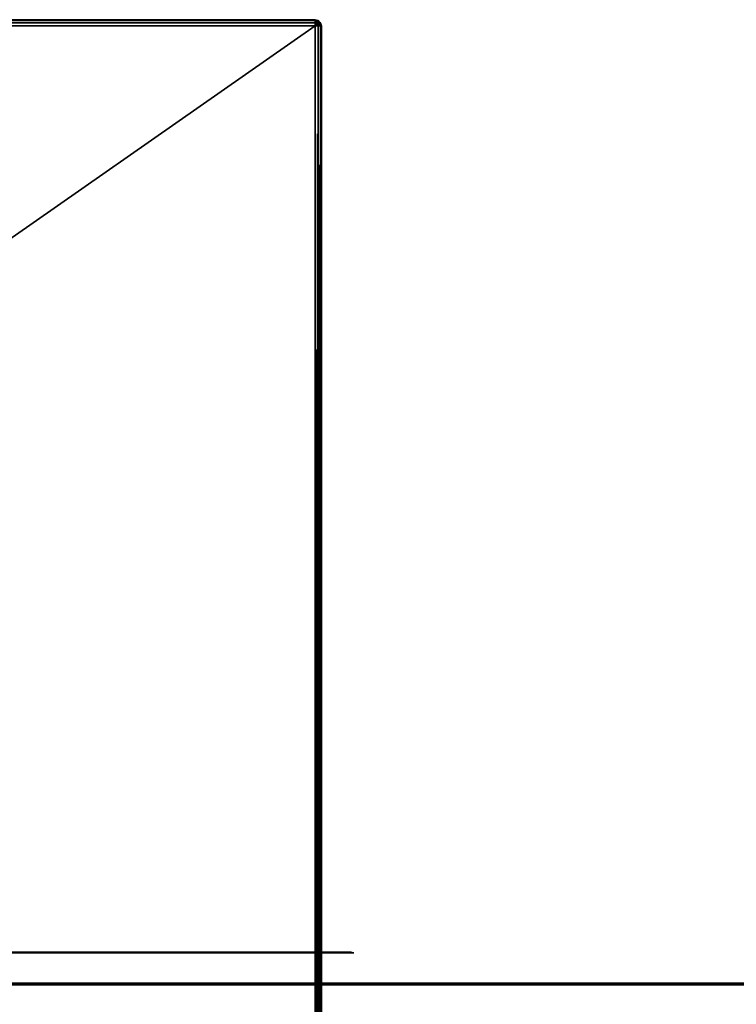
# Model space of a CAD drawing. Extents: x 0 to 1840, y 0 to 334.
# Tile 74 of 109: x 807 to 923, y 165 to 324. Entities that reach past the tile are written whole.
import ezdxf

# ---------------------------------------------------------------- set-up
doc = ezdxf.new("R2010")
doc.units = 0
doc.layers.get('0').update_dxf_attribs({"color": 13, "linetype": 'CONTINUOUS'})

# ---------------------------------------------------------------- blocks, each defined once
blk = doc.blocks.new('DIFFERENCE_4')
for p, q in [((961.25, 49), (961.25, 49.5, 0.13)), ((961.56, 49.43, 0.13), (961.25, 49)), ((961.79, 49.25, 0.13), (961.25, 49)), ((1.25, 49), (961.25, 49)), ((961.25, 49), (961.25, 1)), ((961.87, 49, 0.13), (961.25, 49)), ((961.25, 1), (1.25, 1)), ((961.25, 1), (961.87, 1, 0.13)), ((961.25, 0.5, 0.13), (961.25, 1)), ((961.79, 0.75, 0.13), (961.25, 1)), ((961.56, 0.57, 0.13), (961.25, 1))]:
    blk.add_line(p, q)
mesh = blk.add_polyface()
corners = [(1.25, 49.5, 0.13), (961.25, 49), (1.25, 49), (961.25, 49.5, 0.13)]
mesh.append_faces([[corners[k] for k in face] for face in [(0, 1, 2), (1, 0, 3)]], dxfattribs={"vtx0": -1})
mesh = blk.add_polyface()
corners = [(961.56, 49.43, 0.13), (961.25, 49), (961.25, 49.5, 0.13)]
mesh.append_faces([[corners[k] for k in face] for face in [(0, 1, 2)]])
mesh = blk.add_polyface()
corners = [(961.79, 49.25, 0.13), (961.25, 49), (961.56, 49.43, 0.13)]
mesh.append_faces([[corners[k] for k in face] for face in [(0, 1, 2)]])
mesh = blk.add_polyface()
corners = [(961.87, 49, 0.13), (961.25, 49), (961.79, 49.25, 0.13)]
mesh.append_faces([[corners[k] for k in face] for face in [(0, 1, 2)]])
mesh = blk.add_polyface()
corners = [(961.25, 49), (1.25, 1), (1.25, 49), (961.25, 1)]
mesh.append_faces([[corners[k] for k in face] for face in [(0, 1, 2), (1, 0, 3)]], dxfattribs={"vtx0": -1})
mesh = blk.add_polyface()
corners = [(961.87, 49, 0.13), (961.25, 1), (961.25, 49), (961.87, 1, 0.13)]
mesh.append_faces([[corners[k] for k in face] for face in [(0, 1, 2), (1, 0, 3)]], dxfattribs={"vtx0": -1})
mesh = blk.add_polyface()
corners = [(961.25, 1), (1.25, 0.5, 0.13), (1.25, 1), (961.25, 0.5, 0.13)]
mesh.append_faces([[corners[k] for k in face] for face in [(0, 1, 2), (1, 0, 3)]], dxfattribs={"vtx0": -1})
mesh = blk.add_polyface()
corners = [(961.87, 1, 0.13), (961.79, 0.75, 0.13), (961.25, 1)]
mesh.append_faces([[corners[k] for k in face] for face in [(0, 1, 2)]])
mesh = blk.add_polyface()
corners = [(961.79, 0.75, 0.13), (961.56, 0.57, 0.13), (961.25, 1)]
mesh.append_faces([[corners[k] for k in face] for face in [(0, 1, 2)]])
mesh = blk.add_polyface()
corners = [(961.56, 0.57, 0.13), (961.25, 0.5, 0.13), (961.25, 1)]
mesh.append_faces([[corners[k] for k in face] for face in [(0, 1, 2)]])
blk = doc.blocks.new('GROUP_19')
for p, q in [((449, 315, 1), (1, 315, 1)), ((449, 315, 5), (1, 315, 5)), ((449, 314.87, 0.5), (1, 314.87, 0.5)), ((449, 314.87, 5.5), (1, 314.87, 5.5)), ((449, 314.5, 0.13), (1, 314.5, 0.13)), ((449, 314.5, 5.87), (1, 314.5, 5.87)), ((449, 314.87, 0.5), (449, 315, 1)), ((449, 315, 5), (449, 315, 1)), ((449, 315, 1), (449.5, 314.87, 1)), ((449.5, 314.87, 5), (449, 315, 5)), ((449, 314.87, 5.5), (449, 315, 5)), ((449, 314.5, 0.13), (449, 314.87, 0.5)), ((449, 314.5, 5.87), (449, 314.87, 5.5)), ((449, 314.87, 0.5), (449.43, 314.75, 0.5)), ((449, 314.87, 5.5), (449.43, 314.75, 5.5)), ((449, 314), (449, 314.5, 0.13)), ((449, 314, 6), (449, 314.5, 5.87)), ((449, 314.5, 0.13), (449.25, 314.43, 0.13)), ((449, 314.5, 5.87), (449.25, 314.43, 5.87)), ((449.25, 314.43, 0.13), (449, 314)), ((449.25, 314.43, 5.87), (449, 314, 6)), ((449.43, 314.75, 0.5), (449.25, 314.43, 0.13)), ((449.43, 314.75, 5.5), (449.25, 314.43, 5.87)), ((449.25, 314.43, 0.13), (449.43, 314.25, 0.13)), ((449.25, 314.43, 5.87), (449.43, 314.25, 5.87)), ((449.5, 314.87, 1), (449.43, 314.75, 0.5)), ((449.5, 314.87, 5), (449.43, 314.75, 5.5)), ((449.43, 314.75, 0.5), (449.75, 314.43, 0.5)), ((449.43, 314.75, 5.5), (449.75, 314.43, 5.5)), ((449.75, 314.43, 0.5), (449.43, 314.25, 0.13)), ((449.75, 314.43, 5.5), (449.43, 314.25, 5.87)), ((449.5, 314.87, 1), (449.5, 314.87, 5)), ((449.5, 314.87, 1), (449.87, 314.5, 1)), ((449.87, 314.5, 5), (449.5, 314.87, 5)), ((449.87, 314.5, 1), (449.75, 314.43, 0.5)), ((449.87, 314.5, 5), (449.75, 314.43, 5.5)), ((449.75, 314.43, 0.5), (449.87, 314, 0.5)), ((449.75, 314.43, 5.5), (449.87, 314, 5.5)), ((449.87, 314.5, 1), (449.87, 314.5, 5)), ((449.87, 314.5, 1), (450, 314, 1)), ((450, 314, 5), (449.87, 314.5, 5)), ((1, 314), (449, 314)), ((1, 314, 6), (449, 314, 6)), ((449.43, 314.25, 0.13), (449, 314)), ((449.43, 314.25, 5.87), (449, 314, 6)), ((449, 314), (449, 1)), ((449.5, 314, 0.13), (449, 314)), ((449, 314, 6), (449, 1, 6)), ((449.5, 314, 5.87), (449, 314, 6)), ((449.43, 314.25, 0.13), (449.5, 314, 0.13)), ((449.43, 314.25, 5.87), (449.5, 314, 5.87)), ((449.5, 1, 0.13), (449.5, 314, 0.13)), ((449.87, 314, 0.5), (449.5, 314, 0.13)), ((449.5, 1, 5.87), (449.5, 314, 5.87)), ((449.87, 314, 5.5), (449.5, 314, 5.87)), ((449.87, 1, 0.5), (449.87, 314, 0.5)), ((450, 314, 1), (449.87, 314, 0.5)), ((449.87, 1, 5.5), (449.87, 314, 5.5)), ((450, 314, 5), (449.87, 314, 5.5)), ((450, 1, 1), (450, 314, 1)), ((450, 314, 1), (450, 314, 5)), ((450, 1, 5), (450, 314, 5))]:
    blk.add_line(p, q)
mesh = blk.add_polyface()
corners = [(1, 315, 5), (449, 315, 1), (1, 315, 1), (449, 315, 5)]
mesh.append_faces([[corners[k] for k in face] for face in [(0, 1, 2), (1, 0, 3)]], dxfattribs={"vtx0": -1})
mesh = blk.add_polyface()
corners = [(1, 315, 1), (449, 314.87, 0.5), (1, 314.87, 0.5), (449, 315, 1)]
mesh.append_faces([[corners[k] for k in face] for face in [(0, 1, 2), (1, 0, 3)]], dxfattribs={"vtx0": -1})
mesh = blk.add_polyface()
corners = [(1, 314.87, 5.5), (449, 315, 5), (1, 315, 5), (449, 314.87, 5.5)]
mesh.append_faces([[corners[k] for k in face] for face in [(0, 1, 2), (1, 0, 3)]], dxfattribs={"vtx0": -1})
mesh = blk.add_polyface()
corners = [(1, 314.87, 0.5), (449, 314.5, 0.13), (1, 314.5, 0.13), (449, 314.87, 0.5)]
mesh.append_faces([[corners[k] for k in face] for face in [(0, 1, 2), (1, 0, 3)]], dxfattribs={"vtx0": -1})
mesh = blk.add_polyface()
corners = [(1, 314.5, 5.87), (449, 314.87, 5.5), (1, 314.87, 5.5), (449, 314.5, 5.87)]
mesh.append_faces([[corners[k] for k in face] for face in [(0, 1, 2), (1, 0, 3)]], dxfattribs={"vtx0": -1})
mesh = blk.add_polyface()
corners = [(449, 314.5, 0.13), (1, 314), (1, 314.5, 0.13), (449, 314)]
mesh.append_faces([[corners[k] for k in face] for face in [(0, 1, 2), (1, 0, 3)]], dxfattribs={"vtx0": -1})
mesh = blk.add_polyface()
corners = [(449, 314, 6), (1, 314.5, 5.87), (1, 314, 6), (449, 314.5, 5.87)]
mesh.append_faces([[corners[k] for k in face] for face in [(0, 1, 2), (1, 0, 3)]], dxfattribs={"vtx0": -1})
mesh = blk.add_polyface()
corners = [(449, 315, 5), (449.5, 314.87, 1), (449, 315, 1), (449.5, 314.87, 5)]
mesh.append_faces([[corners[k] for k in face] for face in [(0, 1, 2), (1, 0, 3)]], dxfattribs={"vtx0": -1})
mesh = blk.add_polyface()
corners = [(449, 315, 1), (449.43, 314.75, 0.5), (449, 314.87, 0.5), (449.5, 314.87, 1)]
mesh.append_faces([[corners[k] for k in face] for face in [(0, 1, 2), (1, 0, 3)]], dxfattribs={"vtx0": -1})
mesh = blk.add_polyface()
corners = [(449, 314.87, 5.5), (449.5, 314.87, 5), (449, 315, 5), (449.43, 314.75, 5.5)]
mesh.append_faces([[corners[k] for k in face] for face in [(0, 1, 2), (1, 0, 3)]], dxfattribs={"vtx0": -1})
mesh = blk.add_polyface()
corners = [(449, 314.87, 0.5), (449.25, 314.43, 0.13), (449, 314.5, 0.13), (449.43, 314.75, 0.5)]
mesh.append_faces([[corners[k] for k in face] for face in [(0, 1, 2), (1, 0, 3)]], dxfattribs={"vtx0": -1})
mesh = blk.add_polyface()
corners = [(449, 314.5, 5.87), (449.43, 314.75, 5.5), (449, 314.87, 5.5), (449.25, 314.43, 5.87)]
mesh.append_faces([[corners[k] for k in face] for face in [(0, 1, 2), (1, 0, 3)]], dxfattribs={"vtx0": -1})
mesh = blk.add_polyface()
corners = [(449.25, 314.43, 0.13), (449, 314), (449, 314.5, 0.13)]
mesh.append_faces([[corners[k] for k in face] for face in [(0, 1, 2)]])
mesh = blk.add_polyface()
corners = [(449.25, 314.43, 5.87), (449, 314.5, 5.87), (449, 314, 6)]
mesh.append_faces([[corners[k] for k in face] for face in [(0, 1, 2)]])
mesh = blk.add_polyface()
corners = [(449.43, 314.25, 0.13), (449, 314), (449.25, 314.43, 0.13)]
mesh.append_faces([[corners[k] for k in face] for face in [(0, 1, 2)]])
mesh = blk.add_polyface()
corners = [(449.43, 314.25, 5.87), (449.25, 314.43, 5.87), (449, 314, 6)]
mesh.append_faces([[corners[k] for k in face] for face in [(0, 1, 2)]])
mesh = blk.add_polyface()
corners = [(449.43, 314.75, 0.5), (449.43, 314.25, 0.13), (449.25, 314.43, 0.13), (449.75, 314.43, 0.5)]
mesh.append_faces([[corners[k] for k in face] for face in [(0, 1, 2), (1, 0, 3)]], dxfattribs={"vtx0": -1})
mesh = blk.add_polyface()
corners = [(449.43, 314.25, 5.87), (449.43, 314.75, 5.5), (449.25, 314.43, 5.87), (449.75, 314.43, 5.5)]
mesh.append_faces([[corners[k] for k in face] for face in [(0, 1, 2), (1, 0, 3)]], dxfattribs={"vtx0": -1})
mesh = blk.add_polyface()
corners = [(449.5, 314.87, 1), (449.75, 314.43, 0.5), (449.43, 314.75, 0.5), (449.87, 314.5, 1)]
mesh.append_faces([[corners[k] for k in face] for face in [(0, 1, 2), (1, 0, 3)]], dxfattribs={"vtx0": -1})
mesh = blk.add_polyface()
corners = [(449.43, 314.75, 5.5), (449.87, 314.5, 5), (449.5, 314.87, 5), (449.75, 314.43, 5.5)]
mesh.append_faces([[corners[k] for k in face] for face in [(0, 1, 2), (1, 0, 3)]], dxfattribs={"vtx0": -1})
mesh = blk.add_polyface()
corners = [(449.43, 314.25, 0.13), (449.87, 314, 0.5), (449.5, 314, 0.13), (449.75, 314.43, 0.5)]
mesh.append_faces([[corners[k] for k in face] for face in [(0, 1, 2), (1, 0, 3)]], dxfattribs={"vtx0": -1})
mesh = blk.add_polyface()
corners = [(449.75, 314.43, 5.5), (449.5, 314, 5.87), (449.87, 314, 5.5), (449.43, 314.25, 5.87)]
mesh.append_faces([[corners[k] for k in face] for face in [(0, 1, 2), (1, 0, 3)]], dxfattribs={"vtx0": -1})
mesh = blk.add_polyface()
corners = [(449.5, 314.87, 5), (449.87, 314.5, 1), (449.5, 314.87, 1), (449.87, 314.5, 5)]
mesh.append_faces([[corners[k] for k in face] for face in [(0, 1, 2), (1, 0, 3)]], dxfattribs={"vtx0": -1})
mesh = blk.add_polyface()
corners = [(449.75, 314.43, 0.5), (450, 314, 1), (449.87, 314, 0.5), (449.87, 314.5, 1)]
mesh.append_faces([[corners[k] for k in face] for face in [(0, 1, 2), (1, 0, 3)]], dxfattribs={"vtx0": -1})
mesh = blk.add_polyface()
corners = [(449.87, 314.5, 5), (449.87, 314, 5.5), (450, 314, 5), (449.75, 314.43, 5.5)]
mesh.append_faces([[corners[k] for k in face] for face in [(0, 1, 2), (1, 0, 3)]], dxfattribs={"vtx0": -1})
mesh = blk.add_polyface()
corners = [(449.87, 314.5, 1), (450, 314, 5), (450, 314, 1), (449.87, 314.5, 5)]
mesh.append_faces([[corners[k] for k in face] for face in [(0, 1, 2), (1, 0, 3)]], dxfattribs={"vtx0": -1})
mesh = blk.add_polyface()
corners = [(449, 314), (1, 1), (1, 314), (449, 1)]
mesh.append_faces([[corners[k] for k in face] for face in [(0, 1, 2), (1, 0, 3)]], dxfattribs={"vtx0": -1})
mesh = blk.add_polyface()
corners = [(449, 1, 6), (1, 314, 6), (1, 1, 6), (449, 314, 6)]
mesh.append_faces([[corners[k] for k in face] for face in [(0, 1, 2), (1, 0, 3)]], dxfattribs={"vtx0": -1})
mesh = blk.add_polyface()
corners = [(449.5, 314, 0.13), (449, 314), (449.43, 314.25, 0.13)]
mesh.append_faces([[corners[k] for k in face] for face in [(0, 1, 2)]])
mesh = blk.add_polyface()
corners = [(449.5, 314, 5.87), (449.43, 314.25, 5.87), (449, 314, 6)]
mesh.append_faces([[corners[k] for k in face] for face in [(0, 1, 2)]])
mesh = blk.add_polyface()
corners = [(449.5, 314, 0.13), (449, 1), (449, 314), (449.5, 1, 0.13)]
mesh.append_faces([[corners[k] for k in face] for face in [(0, 1, 2), (1, 0, 3)]], dxfattribs={"vtx0": -1})
mesh = blk.add_polyface()
corners = [(449.5, 1, 5.87), (449, 314, 6), (449, 1, 6), (449.5, 314, 5.87)]
mesh.append_faces([[corners[k] for k in face] for face in [(0, 1, 2), (1, 0, 3)]], dxfattribs={"vtx0": -1})
mesh = blk.add_polyface()
corners = [(449.5, 314, 0.13), (449.87, 1, 0.5), (449.5, 1, 0.13), (449.87, 314, 0.5)]
mesh.append_faces([[corners[k] for k in face] for face in [(0, 1, 2), (1, 0, 3)]], dxfattribs={"vtx0": -1})
mesh = blk.add_polyface()
corners = [(449.87, 314, 5.5), (449.5, 1, 5.87), (449.87, 1, 5.5), (449.5, 314, 5.87)]
mesh.append_faces([[corners[k] for k in face] for face in [(0, 1, 2), (1, 0, 3)]], dxfattribs={"vtx0": -1})
mesh = blk.add_polyface()
corners = [(449.87, 314, 0.5), (450, 1, 1), (449.87, 1, 0.5), (450, 314, 1)]
mesh.append_faces([[corners[k] for k in face] for face in [(0, 1, 2), (1, 0, 3)]], dxfattribs={"vtx0": -1})
mesh = blk.add_polyface()
corners = [(450, 314, 5), (449.87, 1, 5.5), (450, 1, 5), (449.87, 314, 5.5)]
mesh.append_faces([[corners[k] for k in face] for face in [(0, 1, 2), (1, 0, 3)]], dxfattribs={"vtx0": -1})
mesh = blk.add_polyface()
corners = [(450, 314, 1), (450, 1, 5), (450, 1, 1), (450, 314, 5)]
mesh.append_faces([[corners[k] for k in face] for face in [(0, 1, 2), (1, 0, 3)]], dxfattribs={"vtx0": -1})
blk = doc.blocks.new('GROUP_8')
for p, q in [((638.02, 462.54), (650.74, 419.78)), ((649.77, 419.52, 0.27), (650.74, 419.78)), ((650.74, 419.78), (651.71, 420.03, 0.27)), ((650.74, 419.78), (660.6, 376.26)), ((659.62, 376.07, 0.27), (660.6, 376.26)), ((660.6, 376.26), (661.58, 376.45, 0.27)), ((660.6, 376.26), (667.57, 332.19)), ((666.57, 332.07, 0.27), (667.57, 332.19)), ((667.57, 332.19), (668.56, 332.32, 0.27)), ((667.57, 332.19), (671.6, 287.76)), ((670.61, 287.7, 0.27), (671.6, 287.76)), ((671.6, 287.76), (672.6, 287.82, 0.27)), ((671.6, 287.76), (672.7, 243.15)), ((671.7, 243.14, 0.27), (672.7, 243.15)), ((672.7, 243.15), (672.55, 223.15)), ((672.7, 243.15), (673.7, 243.16, 0.27)), ((671.55, 223.16, 0.27), (672.55, 223.15)), ((672.55, 223.15), (672.47, 203.15)), ((672.55, 223.15), (673.55, 223.15, 0.27)), ((672.47, 203.15), (672.44, 183.15)), ((671.44, 183.15, 0.27), (672.44, 183.15)), ((672.44, 183.15), (673.44, 183.15, 0.27)), ((672.44, 183.15), (672.47, 163.15)), ((672.47, 163.15), (672.55, 143.15)), ((671.55, 143.15, 0.27), (672.55, 143.15)), ((672.55, 143.15), (673.55, 143.16, 0.27)), ((672.55, 143.15), (672.7, 123.15)), ((671.7, 123.11, 0.27), (672.7, 123.15)), ((672.7, 123.15), (673.7, 123.19, 0.27)), ((672.7, 123.15), (674.14, 102.75)), ((673.14, 102.62, 0.27), (674.14, 102.75)), ((674.14, 102.75), (675.13, 102.88, 0.27)), ((674.14, 102.75), (678.09, 82.68)), ((677.12, 82.43, 0.27), (678.09, 82.68)), ((678.09, 82.68), (679.06, 82.93, 0.27)), ((678.09, 82.68), (684.48, 63.25)), ((684.48, 63.25), (685.42, 63.62, 0.27)), ((683.55, 62.88, 0.27), (684.48, 63.25)), ((684.48, 63.25), (693.23, 44.76)), ((692.36, 44.28, 0.27), (693.23, 44.76)), ((693.23, 44.76), (694.11, 45.25, 0.27)), ((693.23, 44.76), (704.2, 27.5)), ((703.39, 26.91, 0.27), (704.2, 27.5)), ((704.2, 27.5), (705.01, 28.08, 0.27)), ((704.2, 27.5), (717.21, 11.72)), ((716.48, 11.03, 0.27), (717.21, 11.72)), ((717.21, 11.72), (717.94, 12.4, 0.27)), ((717.21, 11.72), (718.08, 10.9)), ((718.08, 10.9), (718.72, 11.67, 0.27)), ((717.44, 10.12, 0.27), (718.08, 10.9)), ((718.08, 10.9), (719.05, 10.2)), ((718.52, 9.35, 0.27), (719.05, 10.2)), ((719.05, 10.2), (719.58, 11.04, 0.27)), ((719.05, 10.2), (720.1, 9.63)), ((719.68, 8.72, 0.27), (720.1, 9.63)), ((720.1, 9.63), (720.52, 10.53, 0.27)), ((720.1, 9.63), (721.22, 9.19)), ((721.22, 9.19), (721.52, 10.15, 0.27)), ((722.38, 8.91), (722.55, 9.89, 0.27)), ((723.56, 8.77), (723.63, 9.77, 0.27)), ((750.67, 8.92), (750.61, 9.92, 0.27)), ((750.67, 8.92), (764.17, 10.08)), ((720.91, 8.24, 0.27), (721.22, 9.19)), ((721.22, 9.19), (722.38, 8.91)), ((722.2, 7.92, 0.27), (722.38, 8.91)), ((722.38, 8.91), (723.56, 8.77)), ((723.5, 7.78, 0.27), (723.56, 8.77)), ((723.56, 8.77), (737.12, 8.49)), ((737.12, 8.49), (737.11, 9.49, 0.27)), ((737.12, 8.49), (750.67, 8.92)), ((737.12, 7.49, 0.27), (737.12, 8.49)), ((750.73, 7.92, 0.27), (750.67, 8.92))]:
    blk.add_line(p, q)
mesh = blk.add_polyface()
corners = [(638.02, 462.54), (649.77, 419.52, 0.27), (637.07, 462.23, 0.27), (650.74, 419.78)]
mesh.append_faces([[corners[k] for k in face] for face in [(0, 1, 2), (1, 0, 3)]], dxfattribs={"vtx0": -1})
mesh = blk.add_polyface()
corners = [(638.97, 462.86, 0.27), (650.74, 419.78), (638.02, 462.54), (651.71, 420.03, 0.27)]
mesh.append_faces([[corners[k] for k in face] for face in [(0, 1, 2), (1, 0, 3)]], dxfattribs={"vtx0": -1})
mesh = blk.add_polyface()
corners = [(650.74, 419.78), (659.62, 376.07, 0.27), (649.77, 419.52, 0.27), (660.6, 376.26)]
mesh.append_faces([[corners[k] for k in face] for face in [(0, 1, 2), (1, 0, 3)]], dxfattribs={"vtx0": -1})
mesh = blk.add_polyface()
corners = [(651.71, 420.03, 0.27), (660.6, 376.26), (650.74, 419.78), (661.58, 376.45, 0.27)]
mesh.append_faces([[corners[k] for k in face] for face in [(0, 1, 2), (1, 0, 3)]], dxfattribs={"vtx0": -1})
mesh = blk.add_polyface()
corners = [(660.6, 376.26), (666.57, 332.07, 0.27), (659.62, 376.07, 0.27), (667.57, 332.19)]
mesh.append_faces([[corners[k] for k in face] for face in [(0, 1, 2), (1, 0, 3)]], dxfattribs={"vtx0": -1})
mesh = blk.add_polyface()
corners = [(661.58, 376.45, 0.27), (667.57, 332.19), (660.6, 376.26), (668.56, 332.32, 0.27)]
mesh.append_faces([[corners[k] for k in face] for face in [(0, 1, 2), (1, 0, 3)]], dxfattribs={"vtx0": -1})
mesh = blk.add_polyface()
corners = [(667.57, 332.19), (670.61, 287.7, 0.27), (666.57, 332.07, 0.27), (671.6, 287.76)]
mesh.append_faces([[corners[k] for k in face] for face in [(0, 1, 2), (1, 0, 3)]], dxfattribs={"vtx0": -1})
mesh = blk.add_polyface()
corners = [(668.56, 332.32, 0.27), (671.6, 287.76), (667.57, 332.19), (672.6, 287.82, 0.27)]
mesh.append_faces([[corners[k] for k in face] for face in [(0, 1, 2), (1, 0, 3)]], dxfattribs={"vtx0": -1})
mesh = blk.add_polyface()
corners = [(671.6, 287.76), (671.7, 243.14, 0.27), (670.61, 287.7, 0.27), (672.7, 243.15)]
mesh.append_faces([[corners[k] for k in face] for face in [(0, 1, 2), (1, 0, 3)]], dxfattribs={"vtx0": -1})
mesh = blk.add_polyface()
corners = [(672.6, 287.82, 0.27), (672.7, 243.15), (671.6, 287.76), (673.7, 243.16, 0.27)]
mesh.append_faces([[corners[k] for k in face] for face in [(0, 1, 2), (1, 0, 3)]], dxfattribs={"vtx0": -1})
mesh = blk.add_polyface()
corners = [(671.7, 243.14, 0.27), (672.55, 223.15), (671.55, 223.16, 0.27), (672.7, 243.15)]
mesh.append_faces([[corners[k] for k in face] for face in [(0, 1, 2), (1, 0, 3)]], dxfattribs={"vtx0": -1})
mesh = blk.add_polyface()
corners = [(672.7, 243.15), (673.55, 223.15, 0.27), (672.55, 223.15), (673.7, 243.16, 0.27)]
mesh.append_faces([[corners[k] for k in face] for face in [(0, 1, 2), (1, 0, 3)]], dxfattribs={"vtx0": -1})
mesh = blk.add_polyface()
corners = [(671.47, 203.16, 0.27), (672.44, 183.15), (671.44, 183.15, 0.27), (671.55, 223.16, 0.27), (672.47, 203.15), (672.55, 223.15)]
mesh.append_faces([[corners[k] for k in face] for face in [(0, 1, 2), (4, 3, 5)]], dxfattribs={"vtx0": -1})
mesh.append_faces([[corners[k] for k in face] for face in [(1, 3, 4)]], dxfattribs={"vtx0": -1, "vtx1": -1})
mesh.append_faces([[corners[k] for k in face] for face in [(1, 0, 3)]], dxfattribs={"vtx0": -1, "vtx2": -1})
mesh = blk.add_polyface()
corners = [(672.47, 203.15), (673.44, 183.15, 0.27), (672.44, 183.15), (672.55, 223.15), (673.47, 203.15, 0.27), (673.55, 223.15, 0.27)]
mesh.append_faces([[corners[k] for k in face] for face in [(0, 1, 2), (4, 3, 5)]], dxfattribs={"vtx0": -1})
mesh.append_faces([[corners[k] for k in face] for face in [(1, 3, 4)]], dxfattribs={"vtx0": -1, "vtx1": -1})
mesh.append_faces([[corners[k] for k in face] for face in [(1, 0, 3)]], dxfattribs={"vtx0": -1, "vtx2": -1})
mesh = blk.add_polyface()
corners = [(672.44, 183.15), (671.47, 163.15, 0.27), (671.44, 183.15, 0.27), (671.55, 143.15, 0.27), (672.47, 163.15), (672.55, 143.15)]
mesh.append_faces([[corners[k] for k in face] for face in [(0, 1, 2), (3, 4, 5)]], dxfattribs={"vtx0": -1})
mesh.append_faces([[corners[k] for k in face] for face in [(1, 0, 3)]], dxfattribs={"vtx0": -1, "vtx1": -1})
mesh.append_faces([[corners[k] for k in face] for face in [(3, 0, 4)]], dxfattribs={"vtx0": -1, "vtx2": -1})
mesh = blk.add_polyface()
corners = [(673.44, 183.15, 0.27), (672.47, 163.15), (672.44, 183.15), (672.55, 143.15), (673.47, 163.16, 0.27), (673.55, 143.16, 0.27)]
mesh.append_faces([[corners[k] for k in face] for face in [(0, 1, 2), (3, 4, 5)]], dxfattribs={"vtx0": -1})
mesh.append_faces([[corners[k] for k in face] for face in [(1, 0, 3)]], dxfattribs={"vtx0": -1, "vtx1": -1})
mesh.append_faces([[corners[k] for k in face] for face in [(3, 0, 4)]], dxfattribs={"vtx0": -1, "vtx2": -1})
mesh = blk.add_polyface()
corners = [(672.55, 143.15), (671.7, 123.11, 0.27), (671.55, 143.15, 0.27), (672.7, 123.15)]
mesh.append_faces([[corners[k] for k in face] for face in [(0, 1, 2), (1, 0, 3)]], dxfattribs={"vtx0": -1})
mesh = blk.add_polyface()
corners = [(673.55, 143.16, 0.27), (672.7, 123.15), (672.55, 143.15), (673.7, 123.19, 0.27)]
mesh.append_faces([[corners[k] for k in face] for face in [(0, 1, 2), (1, 0, 3)]], dxfattribs={"vtx0": -1})
mesh = blk.add_polyface()
corners = [(672.7, 123.15), (673.14, 102.62, 0.27), (671.7, 123.11, 0.27), (674.14, 102.75)]
mesh.append_faces([[corners[k] for k in face] for face in [(0, 1, 2), (1, 0, 3)]], dxfattribs={"vtx0": -1})
mesh = blk.add_polyface()
corners = [(673.7, 123.19, 0.27), (674.14, 102.75), (672.7, 123.15), (675.13, 102.88, 0.27)]
mesh.append_faces([[corners[k] for k in face] for face in [(0, 1, 2), (1, 0, 3)]], dxfattribs={"vtx0": -1})
mesh = blk.add_polyface()
corners = [(674.14, 102.75), (677.12, 82.43, 0.27), (673.14, 102.62, 0.27), (678.09, 82.68)]
mesh.append_faces([[corners[k] for k in face] for face in [(0, 1, 2), (1, 0, 3)]], dxfattribs={"vtx0": -1})
mesh = blk.add_polyface()
corners = [(675.13, 102.88, 0.27), (678.09, 82.68), (674.14, 102.75), (679.06, 82.93, 0.27)]
mesh.append_faces([[corners[k] for k in face] for face in [(0, 1, 2), (1, 0, 3)]], dxfattribs={"vtx0": -1})
mesh = blk.add_polyface()
corners = [(678.09, 82.68), (683.55, 62.88, 0.27), (677.12, 82.43, 0.27), (684.48, 63.25)]
mesh.append_faces([[corners[k] for k in face] for face in [(0, 1, 2), (1, 0, 3)]], dxfattribs={"vtx0": -1})
mesh = blk.add_polyface()
corners = [(679.06, 82.93, 0.27), (684.48, 63.25), (678.09, 82.68), (685.42, 63.62, 0.27)]
mesh.append_faces([[corners[k] for k in face] for face in [(0, 1, 2), (1, 0, 3)]], dxfattribs={"vtx0": -1})
mesh = blk.add_polyface()
corners = [(685.42, 63.62, 0.27), (693.23, 44.76), (684.48, 63.25), (694.11, 45.25, 0.27)]
mesh.append_faces([[corners[k] for k in face] for face in [(0, 1, 2), (1, 0, 3)]], dxfattribs={"vtx0": -1})
mesh = blk.add_polyface()
corners = [(684.48, 63.25), (692.36, 44.28, 0.27), (683.55, 62.88, 0.27), (693.23, 44.76)]
mesh.append_faces([[corners[k] for k in face] for face in [(0, 1, 2), (1, 0, 3)]], dxfattribs={"vtx0": -1})
mesh = blk.add_polyface()
corners = [(693.23, 44.76), (703.39, 26.91, 0.27), (692.36, 44.28, 0.27), (704.2, 27.5)]
mesh.append_faces([[corners[k] for k in face] for face in [(0, 1, 2), (1, 0, 3)]], dxfattribs={"vtx0": -1})
mesh = blk.add_polyface()
corners = [(694.11, 45.25, 0.27), (704.2, 27.5), (693.23, 44.76), (705.01, 28.08, 0.27)]
mesh.append_faces([[corners[k] for k in face] for face in [(0, 1, 2), (1, 0, 3)]], dxfattribs={"vtx0": -1})
mesh = blk.add_polyface()
corners = [(704.2, 27.5), (716.48, 11.03, 0.27), (703.39, 26.91, 0.27), (717.21, 11.72)]
mesh.append_faces([[corners[k] for k in face] for face in [(0, 1, 2), (1, 0, 3)]], dxfattribs={"vtx0": -1})
mesh = blk.add_polyface()
corners = [(705.01, 28.08, 0.27), (717.21, 11.72), (704.2, 27.5), (717.94, 12.4, 0.27)]
mesh.append_faces([[corners[k] for k in face] for face in [(0, 1, 2), (1, 0, 3)]], dxfattribs={"vtx0": -1})
mesh = blk.add_polyface()
corners = [(717.21, 11.72), (717.44, 10.12, 0.27), (716.48, 11.03, 0.27), (718.08, 10.9)]
mesh.append_faces([[corners[k] for k in face] for face in [(0, 1, 2), (1, 0, 3)]], dxfattribs={"vtx0": -1})
mesh = blk.add_polyface()
corners = [(717.94, 12.4, 0.27), (718.08, 10.9), (717.21, 11.72), (718.72, 11.67, 0.27)]
mesh.append_faces([[corners[k] for k in face] for face in [(0, 1, 2), (1, 0, 3)]], dxfattribs={"vtx0": -1})
mesh = blk.add_polyface()
corners = [(718.72, 11.67, 0.27), (719.05, 10.2), (718.08, 10.9), (719.58, 11.04, 0.27)]
mesh.append_faces([[corners[k] for k in face] for face in [(0, 1, 2), (1, 0, 3)]], dxfattribs={"vtx0": -1})
mesh = blk.add_polyface()
corners = [(718.08, 10.9), (718.52, 9.35, 0.27), (717.44, 10.12, 0.27), (719.05, 10.2)]
mesh.append_faces([[corners[k] for k in face] for face in [(0, 1, 2), (1, 0, 3)]], dxfattribs={"vtx0": -1})
mesh = blk.add_polyface()
corners = [(719.05, 10.2), (719.68, 8.72, 0.27), (718.52, 9.35, 0.27), (720.1, 9.63)]
mesh.append_faces([[corners[k] for k in face] for face in [(0, 1, 2), (1, 0, 3)]], dxfattribs={"vtx0": -1})
mesh = blk.add_polyface()
corners = [(719.58, 11.04, 0.27), (720.1, 9.63), (719.05, 10.2), (720.52, 10.53, 0.27)]
mesh.append_faces([[corners[k] for k in face] for face in [(0, 1, 2), (1, 0, 3)]], dxfattribs={"vtx0": -1})
mesh = blk.add_polyface()
corners = [(720.1, 9.63), (720.91, 8.24, 0.27), (719.68, 8.72, 0.27), (721.22, 9.19)]
mesh.append_faces([[corners[k] for k in face] for face in [(0, 1, 2), (1, 0, 3)]], dxfattribs={"vtx0": -1})
mesh = blk.add_polyface()
corners = [(720.52, 10.53, 0.27), (721.22, 9.19), (720.1, 9.63), (721.52, 10.15, 0.27)]
mesh.append_faces([[corners[k] for k in face] for face in [(0, 1, 2), (1, 0, 3)]], dxfattribs={"vtx0": -1})
mesh = blk.add_polyface()
corners = [(721.52, 10.15, 0.27), (722.38, 8.91), (721.22, 9.19), (722.55, 9.89, 0.27)]
mesh.append_faces([[corners[k] for k in face] for face in [(0, 1, 2), (1, 0, 3)]], dxfattribs={"vtx0": -1})
mesh = blk.add_polyface()
corners = [(722.55, 9.89, 0.27), (723.56, 8.77), (722.38, 8.91), (723.63, 9.77, 0.27)]
mesh.append_faces([[corners[k] for k in face] for face in [(0, 1, 2), (1, 0, 3)]], dxfattribs={"vtx0": -1})
mesh = blk.add_polyface()
corners = [(723.63, 9.77, 0.27), (737.12, 8.49), (723.56, 8.77), (737.11, 9.49, 0.27)]
mesh.append_faces([[corners[k] for k in face] for face in [(0, 1, 2), (1, 0, 3)]], dxfattribs={"vtx0": -1})
mesh = blk.add_polyface()
corners = [(750.61, 9.92, 0.27), (737.12, 8.49), (737.11, 9.49, 0.27), (750.67, 8.92)]
mesh.append_faces([[corners[k] for k in face] for face in [(0, 1, 2), (1, 0, 3)]], dxfattribs={"vtx0": -1})
mesh = blk.add_polyface()
corners = [(764.06, 11.08, 0.27), (750.67, 8.92), (750.61, 9.92, 0.27), (764.17, 10.08)]
mesh.append_faces([[corners[k] for k in face] for face in [(0, 1, 2), (1, 0, 3)]], dxfattribs={"vtx0": -1})
mesh = blk.add_polyface()
corners = [(764.17, 10.08), (750.73, 7.92, 0.27), (750.67, 8.92), (764.29, 9.09, 0.27)]
mesh.append_faces([[corners[k] for k in face] for face in [(0, 1, 2), (1, 0, 3)]], dxfattribs={"vtx0": -1})
mesh = blk.add_polyface()
corners = [(721.22, 9.19), (722.2, 7.92, 0.27), (720.91, 8.24, 0.27), (722.38, 8.91)]
mesh.append_faces([[corners[k] for k in face] for face in [(0, 1, 2), (1, 0, 3)]], dxfattribs={"vtx0": -1})
mesh = blk.add_polyface()
corners = [(722.38, 8.91), (723.5, 7.78, 0.27), (722.2, 7.92, 0.27), (723.56, 8.77)]
mesh.append_faces([[corners[k] for k in face] for face in [(0, 1, 2), (1, 0, 3)]], dxfattribs={"vtx0": -1})
mesh = blk.add_polyface()
corners = [(723.56, 8.77), (737.12, 7.49, 0.27), (723.5, 7.78, 0.27), (737.12, 8.49)]
mesh.append_faces([[corners[k] for k in face] for face in [(0, 1, 2), (1, 0, 3)]], dxfattribs={"vtx0": -1})
mesh = blk.add_polyface()
corners = [(750.67, 8.92), (737.12, 7.49, 0.27), (737.12, 8.49), (750.73, 7.92, 0.27)]
mesh.append_faces([[corners[k] for k in face] for face in [(0, 1, 2), (1, 0, 3)]], dxfattribs={"vtx0": -1})
blk = doc.blocks.new('GROUP_29')
at = {"xscale": 0.7999999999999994, "rotation": 339.6}
blk.add_blockref('DIFFERENCE_4', (123.02, 1762.09, 160.61), dxfattribs=at)
blk.add_blockref('GROUP_8', (165.6, 0.48, 165.61))
at = {"extrusion": (0, 1, -4.996e-16), "rotation": 180}
blk.add_blockref('GROUP_19', (-406.12, 325.27), dxfattribs=at)

msp = doc.modelspace()

# ---------------------------------------------------------------- block references
at = {"extrusion": (0, -1, -4.996e-16)}
msp.add_blockref('GROUP_29', (0, 0, -334.3), dxfattribs=at)

doc.saveas('drawing.dxf')
